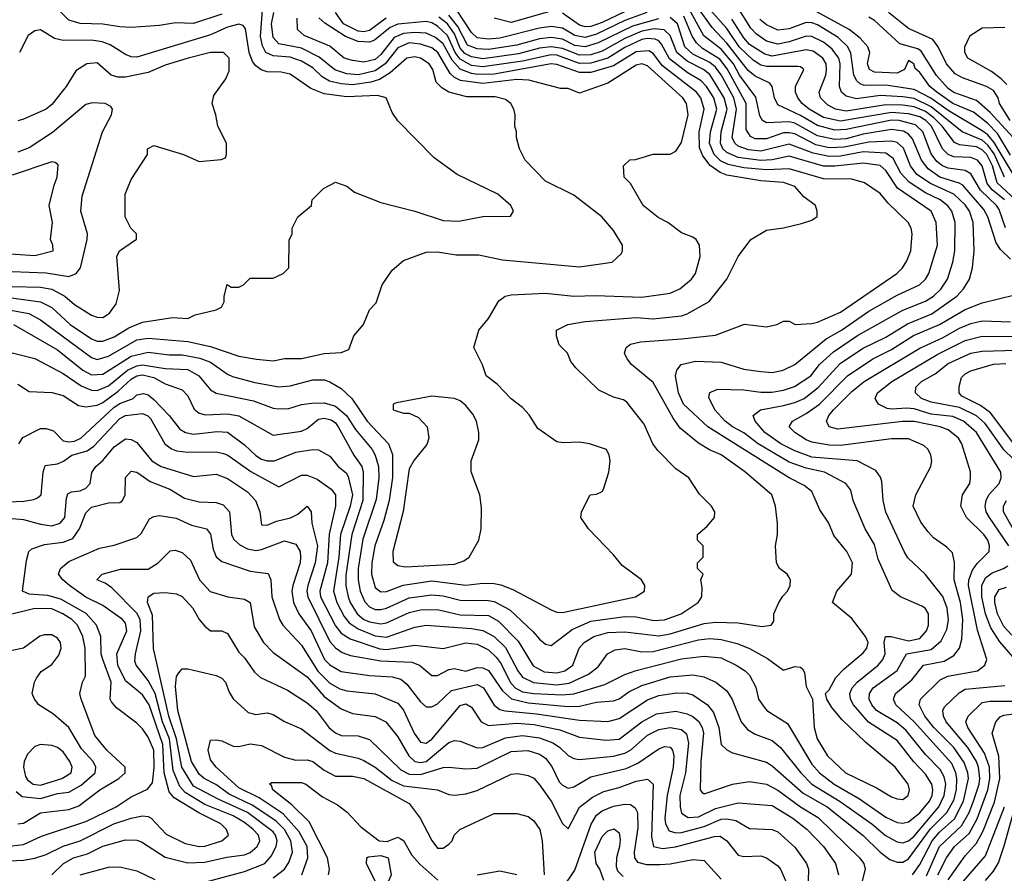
# Model space of a CAD drawing. Header units: inches. Extents: x 1793389 to 1900389, y 320802 to 470796.
# Tile 253 of 256: x 1823757 to 1827228, y 402156 to 405165. Entities that reach past the tile are written whole.
import ezdxf

# ---------------------------------------------------------------- set-up
doc = ezdxf.new("R2010")
doc.units = ezdxf.units.IN
doc.header["$MEASUREMENT"] = 0
doc.layers.add('B8420', color=7, linetype='Continuous')

msp = doc.modelspace()

# ---------------------------------------------------------------- linework, layer by layer
at = {"layer": 'B8420', "color": 2}
for points, elevation in [([(1823610, 404162.6), (1823789.1, 404129.1), (1823830, 404106.7), (1824010, 403974), (1824030, 403967.4), (1824070, 403979), (1824170, 404036.5), (1824210, 404042.7), (1824350, 404030.3), (1824430, 404013.1), (1824530, 403979.3), (1824592.1, 403967.9), (1824650, 403963), (1824690, 403970.5), (1824750, 403970.6), (1824830, 403988), (1824890, 403991.3), (1824917.2, 404002.8), (1824935.3, 404050), (1824968.9, 404091.1), (1824990, 404142), (1825013.6, 404166.4), (1825035.3, 404230), (1825070, 404282), (1825110, 404316), (1825190, 404346), (1825230, 404346.8), (1825295.9, 404335.9), (1825375.9, 404335.9), (1825459.1, 404319.1), (1825730, 404294), (1825846, 404310), (1825879, 404341), (1825882, 404350), (1825882, 404370), (1825850, 404422), (1825809.2, 404470), (1825710, 404546.6), (1825610, 404596), (1825539, 404670), (1825519, 404710), (1825508.7, 404750), (1825508.7, 404770), (1825502, 404790), (1825504, 404830), (1825499, 404850), (1825488.7, 404870), (1825470, 404884), (1825433.4, 404893.4), (1825333.4, 404893.4), (1825270, 404909.4), (1825244.9, 404924.9), (1825225.4, 404945.4), (1825213.3, 404990), (1825200.9, 405010), (1825170, 405029.6), (1825150, 405034), (1825122, 405030), (1825062.5, 404977.5), (1825025.2, 404954.8), (1824995.4, 404944.6), (1824930, 404935.3), (1824890, 404938.8), (1824849, 404949), (1824823.7, 404963.7), (1824790, 404995.8), (1824750, 405019.1), (1824710, 405033.1), (1824650, 405037.3), (1824624.7, 405050), (1824612.7, 405072.7), (1824606, 405106), (1824615.1, 405230)], 322), ([(1825968.2, 405230), (1825810, 405155), (1825770, 405141.6), (1825750, 405140.3), (1825730, 405145.3), (1825670, 405188.2)], 294), ([(1824470, 405184.8), (1824370, 405152.3), (1824305.8, 405154.2), (1824250, 405145.2), (1824150, 405138), (1824110, 405139.5), (1824049.7, 405149.7), (1823970, 405151.8), (1823930, 405163.7), (1823886.5, 405206.5)], 322), ([(1825968.2, 405190), (1825890, 405162.4), (1825790, 405114.5), (1825750, 405102), (1825714, 405110), (1825670, 405135.3), (1825630, 405140.8), (1825590, 405135.1), (1825450, 405100.3), (1825410, 405096.4), (1825370, 405101.7), (1825350, 405119.5), (1825298.5, 405198.5)], 298), ([(1825626.1, 405193.9), (1825490, 405155.1), (1825430, 405171.1)], 294), ([(1827250, 404321.2), (1827214.5, 404354.5), (1827198.9, 404378.9), (1827169.7, 404470), (1827155.9, 404495.9), (1827081.3, 404581.3), (1827069, 404589), (1827000.7, 404610), (1826959.1, 404639.1), (1826935.6, 404670), (1826904.8, 404744.8), (1826890, 404761.1), (1826872, 404772), (1826830, 404778), (1826730, 404761.4), (1826670, 404745.6), (1826630, 404742.2), (1826570, 404756.2), (1826490, 404800.3), (1826470, 404805), (1826390, 404801.3), (1826375.1, 404810), (1826366.3, 404826.3), (1826351.7, 404891.7), (1826294.6, 404970), (1826273.8, 405010), (1826230, 405061.2), (1826168.6, 405108.6), (1826110, 405215.1)], 294), ([(1827231.7, 404431.7), (1827210, 404495.6), (1827200.4, 404510), (1827143.9, 404563.9), (1827110, 404621.6), (1827090, 404633.7), (1827030, 404641.4), (1827009.9, 404649.9), (1826990, 404665.4), (1826970, 404692), (1826941, 404770), (1826914.8, 404794.8), (1826857.2, 404810), (1826830, 404811.2), (1826670, 404777.8), (1826630, 404775.9), (1826570, 404792.5), (1826510, 404827.2), (1826430, 404864.5), (1826417.6, 404890), (1826409.7, 404929.7), (1826401.6, 404941.6), (1826350, 404965.7), (1826325.5, 404985.5), (1826250, 405082), (1826197.7, 405137.7), (1826147.9, 405207.9)], 290), ([(1827228.6, 404530), (1827184.8, 404564.8), (1827167.6, 404587.6), (1827149.8, 404649.8), (1827133, 404670), (1827110, 404679.2), (1827050, 404681.5), (1827029.8, 404689.8), (1827009.8, 404710), (1826970.8, 404790), (1826951.8, 404810), (1826930, 404822.9), (1826890, 404833.4), (1826830, 404837.4), (1826650, 404807.4), (1826590, 404820.8), (1826539.7, 404850), (1826515.1, 404870), (1826499.6, 404890), (1826491.8, 404910), (1826492, 404930), (1826521.2, 404990), (1826510, 404999.3), (1826500.2, 405000.2), (1826390, 404999.8), (1826370, 405005.3), (1826343, 405023), (1826293.8, 405070), (1826250, 405133.7), (1826170, 405223.9)], 286), ([(1827228.2, 404610), (1827192.4, 404692.4), (1827170, 404722.9), (1827150, 404740.2), (1827079.6, 404770), (1826970, 404857.7), (1826910, 404887), (1826870, 404893.7), (1826790, 404898), (1826706.5, 404886.5), (1826670, 404895.1), (1826653.6, 404910), (1826646.6, 404930), (1826649.8, 405010), (1826644.8, 405030), (1826621.7, 405061.7), (1826590, 405086), (1826550, 405105.7), (1826530, 405107.3), (1826470, 405086.6), (1826430, 405078.7), (1826389.6, 405090), (1826354.6, 405114.6), (1826334.9, 405134.9), (1826288.3, 405208.3)], 278), ([(1827250, 404687.1), (1827203.4, 404763.4), (1827170, 404798.7), (1827119, 404839), (1827046, 404870), (1826989.7, 404910), (1826965.1, 404930), (1826930, 404979.3), (1826913.6, 404993.6), (1826908.7, 405010), (1826890, 405021.2), (1826876, 404990), (1826850, 404976.2), (1826770, 404979.6), (1826752.7, 404990), (1826745.6, 405010), (1826754, 405050), (1826747, 405070), (1826719.6, 405099.6), (1826680.7, 405130), (1826550, 405201.7)], 270), ([(1823690, 403464.6), (1823771.8, 403468.2), (1823806.6, 403473.4), (1823820.2, 403479.8), (1823832.3, 403490), (1823839.5, 403570), (1823847, 403593), (1823890, 403598.9), (1823911.8, 403608.2), (1823940.9, 403630), (1823995.2, 403644.8), (1824018.3, 403661.7), (1824110, 403759.5), (1824130, 403770.2), (1824190, 403776.9), (1824209, 403769), (1824218.6, 403758.6), (1824268.2, 403670), (1824291.7, 403651.7), (1824310, 403644.9), (1824350, 403640.4), (1824450, 403641.7), (1824475.6, 403635.6), (1824490.2, 403630.2), (1824572.4, 403572.4), (1824670, 403518.8), (1824750, 403559.1), (1824770, 403559.1), (1824805.8, 403545.8), (1824854.8, 403510), (1824870.4, 403490), (1824870.4, 403450.4), (1824848.2, 403351.8), (1824842.2, 403250), (1824814.9, 403150), (1824817.7, 403130), (1824870, 403028.2), (1824890, 403002.6), (1824922.4, 402982.4), (1825027, 402947), (1825050, 402944.9), (1825150, 402960.3), (1825250, 402948.2), (1825330, 402968.7), (1825370, 402963.1), (1825410, 402943.7), (1825437.2, 402917.2), (1825454, 402894), (1825486.5, 402830), (1825504.2, 402810), (1825530, 402795.5), (1825570, 402789.3), (1825670, 402784.7), (1825710, 402788), (1825819.2, 402820.8), (1825890, 402856.4), (1825929.7, 402870.3), (1826090, 402911.5), (1826170, 402921.7), (1826230, 402915.8), (1826282.8, 402890), (1826314, 402870), (1826330, 402854), (1826352.3, 402812.3), (1826362, 402770), (1826380.9, 402740.9), (1826391, 402730), (1826463.4, 402683.4), (1826550, 402540.4), (1826576.4, 402510), (1826628.4, 402470), (1826717.7, 402417.7), (1826810, 402353.7), (1826850, 402335.3), (1826870, 402332), (1826890, 402337.6), (1826930, 402368.9), (1826964, 402410), (1826973.3, 402430), (1826976, 402450), (1826972.4, 402470), (1826950, 402505.6), (1826908.9, 402548.9), (1826850, 402624.2), (1826749, 402689), (1826695.8, 402750), (1826685.4, 402770), (1826683.5, 402790), (1826691.5, 402810), (1826709.6, 402830), (1826782.9, 402890), (1826799.6, 402910), (1826808, 402930), (1826804.7, 402970), (1826809.6, 402990.4), (1826829.6, 402990.4), (1826890, 402975.8), (1826930, 402983.7), (1826953.6, 403010), (1826960.7, 403030), (1826960.9, 403070), (1826949.2, 403090), (1826937.7, 403097.7), (1826862, 403130), (1826832.9, 403152.9), (1826783.8, 403263.8), (1826770, 403315.3), (1826737, 403370), (1826695.1, 403470), (1826686.8, 403506.8), (1826669.5, 403529.5), (1826594, 403570), (1826530, 403583.9), (1826470, 403605.1), (1826360.7, 403670), (1826310, 403708.3), (1826269.6, 403730), (1826243.6, 403750), (1826207.3, 403790), (1826186.6, 403833.4), (1826189.5, 403850.5), (1826218, 403862), (1826310, 403860.3), (1826370, 403852), (1826408.1, 403851.9), (1826450, 403858.9), (1826488.6, 403871.4), (1826545.6, 403910), (1826576.9, 403950), (1826626.3, 403993.7), (1826710, 404051.7), (1826870, 404141.1), (1826950, 404173.1), (1826978.4, 404190), (1827004.4, 404215.6), (1827027.8, 404250), (1827046.3, 404310), (1827053, 404350), (1827054.3, 404450), (1827043, 404490), (1827028.8, 404508.8), (1827001.6, 404530), (1826950, 404555.3), (1826892, 404592), (1826863.7, 404623.7), (1826836, 404676), (1826810, 404694.5), (1826730, 404699.4), (1826650, 404684.5), (1826610, 404682.3), (1826554.4, 404694.4), (1826470, 404726.6), (1826370, 404701.6), (1826326.1, 404706.1), (1826290, 404719.7), (1826278, 404730), (1826268.7, 404750), (1826283.4, 404850), (1826274, 404890), (1826230, 404971.1), (1826210, 404997.6), (1826190, 405014.2), (1826130, 405043.8), (1826102, 405070), (1826076.4, 405150), (1826050, 405172.9)], 302), ([(1823730, 403406.7), (1823770, 403402.6), (1823830, 403386.3), (1823870, 403381.1), (1823899.3, 403390), (1823916.3, 403410), (1823921.6, 403478.4), (1823926.6, 403493.4), (1823939.3, 403500.7), (1823970, 403504.2), (1823990, 403513), (1824005.1, 403530), (1824011.6, 403568.4), (1824026, 403590), (1824050, 403610.6), (1824090, 403659.3), (1824130, 403687.7), (1824150, 403684.9), (1824170, 403674.8), (1824223, 403610), (1824256, 403590), (1824370, 403554.4), (1824450, 403563), (1824490, 403548), (1824560.6, 403500.6), (1824588, 403470), (1824603, 403430), (1824610, 403384.7), (1824630, 403382.8), (1824662.7, 403397.3), (1824711.4, 403408.6), (1824737.7, 403422.3), (1824770.7, 403450), (1824784, 403430), (1824787.3, 403390), (1824806.5, 403310), (1824799.1, 403250), (1824772.4, 403170), (1824769.1, 403150), (1824772.4, 403130), (1824850, 402972.7), (1824870, 402950.4), (1824893.8, 402933.8), (1824923.2, 402923.2), (1825030, 402904.4), (1825139.6, 402899.6), (1825166.8, 402890), (1825210, 402853.4), (1825230, 402853), (1825270, 402874.4), (1825290, 402878), (1825330, 402868.4), (1825370, 402881.6), (1825390, 402880.4), (1825410, 402870.4), (1825458.5, 402798.5), (1825490.9, 402770.9), (1825550, 402756.8), (1825690, 402743.9), (1825730, 402745.5), (1825790, 402758.9), (1825850, 402763.7), (1825870, 402770.4), (1825904.8, 402795.2), (1825950, 402817.4), (1826050, 402848.9), (1826130, 402855.3), (1826168.5, 402848.5), (1826211, 402830), (1826250, 402798.8), (1826268.5, 402768.5), (1826300.5, 402690), (1826322.3, 402662.3), (1826350, 402646), (1826410, 402623.8), (1826438.9, 402598.9), (1826510.3, 402510), (1826549.4, 402469.4), (1826649.4, 402409.4), (1826760.4, 402330), (1826809.2, 402289.2), (1826850, 402267), (1826870, 402263.7), (1826890, 402270.3), (1826910, 402287.2), (1826997.2, 402390), (1827016.5, 402430), (1827021.4, 402470), (1827015.7, 402495.7), (1827001.3, 402521.3), (1826950, 402575.1), (1826880.8, 402660.8), (1826850, 402685.7), (1826777.6, 402730), (1826760.5, 402750), (1826751.5, 402770), (1826753.3, 402790), (1826766, 402810), (1826849.8, 402870.2), (1826882.7, 402930), (1826970, 402945.2), (1827005.2, 402974.8), (1827024.9, 403015.1), (1827031, 403049), (1827026.9, 403090), (1827011.8, 403131.8), (1826949.3, 403210), (1826888.1, 403268.1), (1826875.1, 403290), (1826810, 403428.7), (1826800.7, 403470), (1826796.6, 403536.6), (1826792, 403552), (1826775.6, 403575.6), (1826709.7, 403609.7), (1826550, 403622.3), (1826490, 403645.7), (1826440.7, 403670), (1826384.2, 403710), (1826349.5, 403750), (1826342.7, 403770), (1826368.7, 403790), (1826450, 403804.9), (1826490, 403815.6), (1826522, 403830), (1826571.4, 403868.6), (1826650, 403954.6), (1826730, 404007.4), (1826810, 404046), (1826887.2, 404092.8), (1826972.4, 404127.6), (1827060.7, 404190), (1827084.2, 404215.8), (1827105.1, 404250), (1827115.6, 404290), (1827121.6, 404350), (1827118, 404450), (1827105.4, 404490), (1827090, 404513), (1827050.6, 404550.6), (1826967.3, 404587.3), (1826919.9, 404619.9), (1826896.8, 404650), (1826872.2, 404712.2), (1826850, 404732.3), (1826830, 404736.4), (1826750, 404733.8), (1826664, 404716), (1826610, 404713.4), (1826564.1, 404724.1), (1826490, 404762.4), (1826470, 404766.8), (1826450, 404765.8), (1826390, 404745.3), (1826350, 404745.7), (1826333.4, 404753.4), (1826318, 404778), (1826317.4, 404870), (1826251.5, 404991.5), (1826225.4, 405025.4), (1826163.7, 405063.7), (1826143, 405083), (1826127.1, 405107.1), (1826097.8, 405177.8)], 298), ([(1823730, 403990.8), (1823810, 403970.4), (1823910, 403917.6), (1823974, 403874), (1824010, 403858.9), (1824030, 403857.7), (1824070, 403874), (1824136.9, 403930), (1824170, 403945.2), (1824190, 403948.4), (1824270, 403935.2), (1824350, 403931.6), (1824388, 403910), (1824430, 403860.7), (1824450, 403848.2), (1824581.7, 403821.7), (1824650, 403795.5), (1824670, 403792.7), (1824705.4, 403794.6), (1824750, 403808.2), (1824786.6, 403813.4), (1824830, 403814), (1824870, 403803.1), (1824909.4, 403769.4), (1824940.4, 403720.4), (1824999.5, 403650), (1825010.3, 403630), (1825022, 403590), (1825023.2, 403550), (1825013.3, 403473.3), (1824966.8, 403333.2), (1824950.2, 403230), (1824950.2, 403190), (1824957.7, 403150), (1824973.2, 403113.2), (1824990, 403095.3), (1825010, 403086.3), (1825030, 403085.2), (1825050, 403090.3), (1825130, 403126.7), (1825210, 403137.3), (1825250, 403134), (1825310, 403118.3), (1825410, 403117.4), (1825430, 403113.4), (1825484.8, 403084.8), (1825567.6, 403007.6), (1825590, 402980.7), (1825610, 402964), (1825630, 402958.8), (1825704.8, 403015.2), (1825770, 403044.9), (1825890, 403060.9), (1825930, 403059.5), (1825992.7, 403047.3), (1826030, 403048.9), (1826089.2, 403070), (1826148.7, 403110), (1826162, 403130), (1826163.1, 403163.1), (1826158, 403190), (1826166, 403210), (1826146, 403230), (1826146, 403250), (1826166, 403270), (1826166, 403310), (1826146, 403330), (1826146, 403350), (1826180.4, 403379.6), (1826206, 403410), (1826208, 403430), (1826195.3, 403450), (1826152.9, 403492.9), (1826115.3, 403550), (1826070, 403582), (1826006.3, 403646.3), (1825989.5, 403669.5), (1825958.7, 403738.7), (1825897.2, 403817.2), (1825885.2, 403825.2), (1825850, 403834), (1825799, 403859), (1825718, 403938), (1825700.2, 403960.2), (1825688, 403990), (1825659, 404019), (1825649.1, 404049.1), (1825649.3, 404070.7), (1825689.5, 404090.5), (1825750, 404101.6), (1825930, 404115.8), (1825990, 404110.4), (1826090, 404121.6), (1826110, 404127.7), (1826187.8, 404172.2), (1826249.3, 404250), (1826289.6, 404330.4), (1826334, 404390), (1826390, 404422.8), (1826450, 404431), (1826513.6, 404446.4), (1826550, 404458), (1826568.4, 404471.6), (1826568.7, 404490), (1826562, 404510), (1826520.9, 404540.9), (1826490, 404577), (1826450, 404591.2), (1826370, 404596.8), (1826250, 404616.8), (1826225.9, 404625.9), (1826190.6, 404650.6), (1826164.9, 404684.9), (1826153.5, 404713.5), (1826152.8, 404770), (1826169.7, 404850), (1826158.3, 404890), (1826142.4, 404910), (1826022.7, 405002.7), (1825990, 405046.3), (1825975, 405055), (1825930, 405051.6), (1825850, 405002.8), (1825770, 404978.9), (1825730, 404978.9), (1825650, 405007.6), (1825630, 405009.8), (1825430, 404973.3), (1825372.4, 404972.4), (1825350, 404975), (1825310, 404990.7), (1825281.9, 405021.9), (1825250, 405079.8), (1825222.8, 405102.8), (1825190, 405117.6), (1825150, 405119.8), (1825110, 405116.5), (1825077.3, 405102.7), (1825030, 405042.6), (1825010, 405025.1), (1824970, 405015.1), (1824930, 405021.6), (1824901.2, 405030), (1824850, 405072), (1824759.3, 405110), (1824736, 405130), (1824735.1, 405170)], 314), ([(1823734.8, 404090), (1823890, 404001.1), (1823979.3, 403930), (1824010, 403913.1), (1824050, 403916), (1824150, 403979.1), (1824210, 403992.7), (1824283.6, 403983.6), (1824330, 403983.2), (1824392, 403972), (1824430, 403958), (1824490, 403914.9), (1824507.5, 403907.5), (1824586.1, 403886.1), (1824670, 403870.4), (1824710, 403874), (1824790, 403894.9), (1824830, 403894.9), (1824850, 403888.2), (1824890, 403864.4), (1824928.2, 403830), (1824982, 403750), (1825057.1, 403670), (1825071.8, 403631.8), (1825071.5, 403551.5), (1825059.6, 403470), (1825040.5, 403399.5), (1825008.9, 403310), (1824998.3, 403250), (1824996.9, 403210), (1825010, 403163), (1825030, 403148.5), (1825050, 403148.8), (1825108.7, 403171.3), (1825210, 403186.5), (1825330, 403171.8), (1825390, 403178.7), (1825430, 403177.6), (1825453.1, 403173.1), (1825495.8, 403155.8), (1825630, 403084), (1825650, 403076.3), (1825670, 403074.9), (1825928, 403130), (1825959, 403150), (1825961.2, 403170), (1825949, 403190), (1825880.7, 403240.7), (1825850, 403279), (1825762, 403370), (1825735.3, 403410), (1825738, 403430), (1825768, 403490), (1825790, 403492), (1825810, 403502), (1825815.3, 403510), (1825834, 403570), (1825839, 403610), (1825835.3, 403630), (1825826, 403650), (1825766, 403670), (1825730, 403676), (1825672.9, 403672.9), (1825650, 403677.2), (1825584.1, 403724.1), (1825552.5, 403772.5), (1825530, 403798), (1825490, 403828.7), (1825440.2, 403880.2), (1825402, 403910), (1825388.9, 403948.9), (1825358, 404010), (1825375.3, 404070), (1825410, 404112), (1825446, 404174), (1825468, 404190), (1825490, 404194.8), (1825610, 404200.5), (1825710, 404190.5), (1825787.2, 404192.8), (1825950, 404186.4), (1826050, 404200.5), (1826083.9, 404216.1), (1826125.2, 404250), (1826139.3, 404270), (1826156, 404330), (1826153.2, 404370), (1826142, 404390), (1826130, 404399), (1826090, 404414), (1826042, 404450), (1826007.5, 404467.5), (1825955.3, 404510), (1825910, 404588), (1825888, 404610), (1825886, 404650), (1825908.4, 404671.6), (1825927.3, 404672.7), (1825990, 404691.3), (1826050, 404691.3), (1826070, 404702), (1826090, 404732), (1826114, 404830), (1826107.6, 404870), (1826094.7, 404890), (1825970, 405003), (1825950, 405009.7), (1825930, 405005.1), (1825830, 404940.9), (1825730, 404906), (1825690, 404922), (1825663.1, 404923.1), (1825552.1, 404952.1), (1825510, 404953.8), (1825390, 404940.3), (1825310.6, 404950.6), (1825290, 404961), (1825275, 404975), (1825230.9, 405050), (1825210, 405066.2), (1825170, 405079.3), (1825130, 405083.5), (1825090, 405065.4), (1825045.8, 405010), (1825010, 404984.6), (1824950.9, 404970.9), (1824910, 404974), (1824868.3, 404988.3), (1824812.9, 405032.9), (1824750, 405065.3), (1824670, 405080.4), (1824650, 405102), (1824644.4, 405150), (1824652.9, 405190)], 318), ([(1823750, 403880.5), (1823790, 403854.9), (1823870, 403850.4), (1823910, 403840.4), (1823964.9, 403804.9), (1823990, 403800.4), (1824030, 403806.3), (1824050, 403816.1), (1824104.2, 403855.8), (1824150, 403898), (1824170, 403909.2), (1824190, 403912.9), (1824230, 403903.6), (1824270, 403881.3), (1824330, 403860.7), (1824350, 403838.8), (1824372.2, 403792.2), (1824390, 403778), (1824412.3, 403772.3), (1824490, 403776), (1824530, 403768.7), (1824650, 403700.7), (1824750, 403714.9), (1824770, 403723.8), (1824810, 403756.5), (1824830, 403760.3), (1824854.6, 403754.6), (1824870, 403743.8), (1824879.5, 403730), (1824934.9, 403630), (1824963.1, 403590), (1824967.4, 403570), (1824967.2, 403470), (1824928.2, 403350), (1824907.3, 403207.3), (1824907.1, 403170), (1824915.2, 403130), (1824921.5, 403110), (1824946.3, 403070), (1824970, 403050.2), (1824990, 403041.8), (1825030, 403035.2), (1825050, 403038.3), (1825130, 403074.6), (1825170, 403084.9), (1825230, 403086.3), (1825310, 403066.9), (1825410, 403064.6), (1825445.1, 403045.1), (1825514.7, 402974.7), (1825567.2, 402887.2), (1825606.4, 402866.4), (1825650, 402862.7), (1825679.3, 402870), (1825707.3, 402890), (1825729.6, 402950), (1825746.6, 402970), (1825781.2, 402990), (1825830, 403004.6), (1825890, 403007.6), (1826010, 402992.9), (1826050, 402999.6), (1826170, 403036), (1826210, 403040.9), (1826290, 403038.4), (1826373.6, 403026.4), (1826406, 403030), (1826415.3, 403044.7), (1826415.3, 403070), (1826433.2, 403110), (1826447, 403133), (1826464, 403150), (1826473.2, 403170), (1826474, 403190), (1826470, 403198), (1826462, 403210), (1826435.3, 403230), (1826425.2, 403250), (1826421.2, 403310), (1826429, 403350), (1826428.9, 403388.9), (1826421.2, 403450), (1826409, 403490), (1826312.3, 403572.3), (1826230, 403631.5), (1826188.5, 403648.5), (1826150, 403671.8), (1826085.3, 403725.3), (1826060.4, 403760.4), (1825990, 403886.6), (1825913.2, 403950), (1825899, 403970), (1825888.7, 403990), (1825895.3, 404010), (1825910, 404021), (1825946, 404030), (1826090, 404039.5), (1826210, 404053), (1826311.6, 404091.6), (1826390, 404082), (1826426, 404090), (1826450, 404102), (1826470, 404102), (1826491.1, 404091.1), (1826550, 404094), (1826570, 404099.1), (1826650, 404134.4), (1826849.2, 404270), (1826869.2, 404290), (1826884.8, 404315.2), (1826898, 404350), (1826902.7, 404410), (1826899.3, 404430), (1826889.2, 404450), (1826818, 404518), (1826790, 404552.7), (1826735.3, 404590), (1826690, 404602.9), (1826590, 404604), (1826470, 404639.8), (1826390, 404635.9), (1826310, 404642.3), (1826254.2, 404654.2), (1826228, 404668), (1826205.6, 404690), (1826188.9, 404730), (1826191.7, 404770), (1826214.6, 404850), (1826203.8, 404890), (1826178.7, 404930), (1826159.7, 404950), (1826110, 404978.8), (1826047.4, 405027.4), (1826019.2, 405079.2), (1826010.6, 405090.6), (1825996.8, 405096.8), (1825970, 405099.4), (1825950, 405095.4), (1825890, 405067.3), (1825830, 405029), (1825770, 405011.3), (1825730, 405010.6), (1825650, 405040.6), (1825630, 405041.3), (1825530, 405018.8), (1825390, 404998.4), (1825350, 405004.1), (1825310, 405026.3), (1825292.4, 405050), (1825264.8, 405110), (1825230, 405142.4), (1825210, 405154), (1825190, 405158.2), (1825090, 405148.8), (1825062.8, 405137.2), (1825007.6, 405092.4), (1824990, 405085.4), (1824950, 405088.6), (1824905.9, 405105.9), (1824832.5, 405152.5), (1824811.6, 405171.6)], 310), ([(1823754.5, 403670), (1823768.3, 403691.7), (1823830, 403724.4), (1823850, 403723.8), (1823875.8, 403715.8), (1823910, 403680.7), (1823930, 403676.4), (1823950, 403679.5), (1823972.3, 403690), (1824090, 403799.6), (1824110, 403812.6), (1824157.2, 403830), (1824170, 403842.8), (1824192.9, 403847.1), (1824210, 403843), (1824230, 403826), (1824283.8, 403770), (1824321.2, 403721.2), (1824341, 403710), (1824370, 403704.2), (1824453.7, 403713.7), (1824490, 403710.4), (1824550, 403666), (1824590, 403628.5), (1824610, 403615.8), (1824630, 403610.4), (1824655.3, 403610), (1824730, 403640.3), (1824790, 403650.4), (1824810, 403648.2), (1824850, 403626), (1824879.3, 403590), (1824907.8, 403567.8), (1824915.1, 403555.1), (1824930.2, 403490), (1824922.4, 403450), (1824888.2, 403350), (1824881.5, 403270), (1824862.7, 403150), (1824874.7, 403110), (1824900.7, 403060.7), (1824918.7, 403038.7), (1824950, 403017.6), (1825010, 402993.4), (1825050, 402988), (1825150, 403023.1), (1825190, 403030.3), (1825350, 403019), (1825390, 403011.7), (1825430, 402990.3), (1825470, 402952.2), (1825512.9, 402870), (1825530, 402847), (1825568.5, 402828.5), (1825650, 402819.7), (1825693.7, 402826.3), (1825762.6, 402857.4), (1825795.8, 402884.2), (1825829.3, 402930), (1825856.6, 402943.4), (1825890, 402948.4), (1825950, 402936), (1825990, 402937.7), (1826150, 402979), (1826190, 402983.1), (1826230, 402979.5), (1826286.1, 402966.1), (1826330, 402948.4), (1826393.5, 402913.5), (1826450, 402871.3), (1826490, 402884.7), (1826510, 402882), (1826516.9, 402876.9), (1826523.6, 402863.6), (1826530, 402814), (1826552, 402770), (1826557.3, 402670), (1826568.2, 402630), (1826604.9, 402570), (1826667.7, 402510), (1826777, 402457), (1826830, 402424.9), (1826850, 402418.8), (1826870, 402416), (1826888.7, 402430), (1826893.2, 402450), (1826889, 402470), (1826842.7, 402530), (1826738.6, 402618.6), (1826656.9, 402696.9), (1826620.1, 402740.1), (1826602, 402770), (1826598, 402790), (1826610, 402802), (1826634, 402846), (1826663.3, 402876.7), (1826730, 402933.4), (1826742.9, 402950), (1826747.6, 402970), (1826738.9, 402990), (1826690, 403054.5), (1826622, 403110), (1826637.2, 403150), (1826689.4, 403210.6), (1826692.3, 403250), (1826672.3, 403290), (1826626.8, 403346.8), (1826609.2, 403390), (1826577.5, 403437.5), (1826550, 403501.2), (1826522.7, 403522.7), (1826470, 403549.6), (1826182.9, 403730), (1826096.9, 403810), (1826079.6, 403850), (1826069.3, 403910), (1826073.2, 403930), (1826089, 403950), (1826138.9, 403961.1), (1826230, 403958), (1826310, 403933.4), (1826370, 403924.4), (1826410, 403921.6), (1826448.7, 403930), (1826489.2, 403950), (1826600.3, 404039.7), (1826654, 404070), (1826750, 404138), (1826850, 404193.7), (1826929.3, 404230), (1826949.7, 404250.3), (1826961.6, 404270), (1826993, 404370), (1826987.6, 404450), (1826969.6, 404490), (1826851.5, 404571.5), (1826810, 404634), (1826790, 404651.1), (1826730, 404659.8), (1826630, 404648.9), (1826590, 404648.8), (1826470, 404684.2), (1826410, 404670.7), (1826370, 404669.1), (1826290, 404679), (1826250, 404696.8), (1826236, 404710), (1826227, 404730), (1826229.8, 404770), (1826250.7, 404850), (1826240.3, 404890), (1826190, 404972.1), (1826167.8, 404990), (1826110, 405018.4), (1826073.1, 405050), (1826049.8, 405109.8), (1826029, 405129), (1825993.2, 405133.2), (1825950, 405125), (1825890, 405099.1), (1825810, 405054.2), (1825770, 405041.4), (1825730, 405040.6), (1825670, 405064.1), (1825630, 405069.9), (1825590, 405064.5), (1825515, 405045), (1825390, 405027.6), (1825350, 405033.8), (1825325.7, 405045.7), (1825310, 405064.8), (1825290, 405115.3), (1825264.6, 405150), (1825234.1, 405174.1)], 306), ([(1825048.9, 405171.1), (1824990, 405127), (1824970, 405122), (1824950, 405124.6), (1824898.9, 405150), (1824870.8, 405190.8)], 306), ([(1826008.7, 405168.7), (1825917.5, 405142.5), (1825796.3, 405083.7), (1825750.1, 405069.9), (1825714.5, 405074.5), (1825670, 405096.8), (1825630, 405102.9), (1825590, 405098), (1825510, 405075), (1825410, 405060.2), (1825370, 405062.3), (1825335.9, 405075.9), (1825301.2, 405141.2), (1825270, 405181.6)], 302), ([(1827267.1, 404530), (1827203.1, 404590), (1827186.6, 404650), (1827165.8, 404690), (1827150, 404705.8), (1827130, 404716.8), (1827070, 404723.9), (1827052.6, 404732.6), (1827008.9, 404790), (1826979.4, 404819.4), (1826950, 404842), (1826910, 404858.4), (1826870, 404864.1), (1826810, 404864.5), (1826670, 404842.8), (1826633.2, 404850), (1826604.7, 404864.7), (1826579.6, 404890), (1826575.1, 404910), (1826599.1, 404970), (1826601.7, 404990), (1826599.7, 405010), (1826587.8, 405030), (1826554.1, 405054.1), (1826530, 405059.2), (1826410, 405036.4), (1826383.9, 405043.9), (1826330, 405078), (1826310, 405101.1), (1826267.2, 405167.2)], 282), ([(1827270, 404603.1), (1827192.5, 404732.5), (1827170, 404758.9), (1827150, 404773.8), (1827030, 404844.6), (1826968.5, 404888.5), (1826910, 404918.9), (1826810, 404933.8), (1826733.5, 404933.5), (1826719.4, 404939.4), (1826707.6, 404950), (1826697.4, 404970), (1826686.7, 405046.7), (1826675.8, 405070), (1826641.8, 405101.8), (1826570, 405147.4), (1826550, 405154.2), (1826530, 405154.8), (1826470, 405133.5), (1826430, 405128.4), (1826390, 405147.3), (1826366.3, 405166.3)], 274), ([(1827259.2, 404750), (1827178, 404838), (1827130, 404880.4), (1827050, 404908.7), (1827030, 404923.1), (1826988.6, 404968.6), (1826934.7, 405054.7), (1826922.7, 405062.7), (1826860, 405080), (1826770, 405162), (1826750, 405173.6)], 266), ([(1827248.6, 404810), (1827211.5, 404870), (1827206, 404890), (1827190, 404915.6), (1827165.2, 404930), (1827080.3, 404960.3), (1827054.2, 404974.2), (1827023.6, 405010), (1826994.7, 405070), (1826975.4, 405095.4), (1826890, 405134.5), (1826819.3, 405190)], 262), ([(1823710, 404187.1), (1823830.2, 404170.2), (1823870.5, 404150), (1823935.5, 404090), (1824010, 404040.3), (1824030, 404031.8), (1824050, 404031.8), (1824090, 404047.4), (1824141.6, 404078.4), (1824190, 404098.4), (1824295.3, 404115.3), (1824350, 404111.3), (1824375.3, 404124.7), (1824450, 404142), (1824468.4, 404151.6), (1824478, 404170), (1824478, 404190), (1824488.4, 404231.6), (1824502, 404222), (1824530, 404222), (1824546, 404230), (1824570, 404254), (1824650, 404254), (1824686, 404270), (1824706, 404290), (1824707.3, 404387.3), (1824718, 404410), (1824718, 404430), (1824738, 404470), (1824786, 404510), (1824788, 404530), (1824828, 404570), (1824870, 404592), (1824910, 404578), (1824936.9, 404556.9), (1825030, 404521), (1825150.5, 404490.5), (1825250, 404457.3), (1825304.7, 404455.3), (1825390, 404470.8), (1825487.3, 404472.7), (1825498, 404490), (1825488, 404510), (1825442, 404550), (1825298.9, 404618.9), (1825218, 404678), (1825090, 404808.7), (1825070, 404838), (1825048.7, 404890), (1825018.3, 404898.3), (1824910, 404893.3), (1824830, 404904), (1824783.1, 404923.1), (1824710, 404973.6), (1824679.3, 404980.7), (1824630, 404981.6), (1824608.3, 404988.3), (1824590, 405002), (1824578.2, 405018.2), (1824565.4, 405050), (1824552.8, 405132.8), (1824544.5, 405144.5), (1824530, 405149.5), (1824490, 405138.9), (1824430, 405111.2), (1824170, 405033.6), (1824150, 405034), (1824130, 405042), (1824076.1, 405076.1), (1824047.3, 405087.3), (1824010, 405092.4), (1823910, 405091.3), (1823879.3, 405099.3), (1823830, 405129.3), (1823810, 405126), (1823787.3, 405110), (1823756, 405050)], 326), ([(1827236.3, 404936.3), (1827217, 404957), (1827182.3, 404982.3), (1827099, 405030), (1827089.2, 405050), (1827088.7, 405070), (1827108, 405110), (1827150, 405136), (1827230, 405138.8)], 258), ([(1823730, 404224.9), (1823830, 404222.7), (1823870, 404214.6), (1823916.3, 404190), (1823950, 404161.6), (1824010, 404123), (1824030, 404116.3), (1824050, 404114.8), (1824073.2, 404130), (1824096.6, 404163.4), (1824109.3, 404210), (1824099, 404330), (1824109, 404350), (1824168.4, 404391.6), (1824168.7, 404410), (1824149, 404430), (1824129, 404470), (1824128.7, 404550), (1824150, 404602), (1824208, 404690), (1824208, 404710), (1824230, 404722), (1824334, 404690), (1824390, 404664.7), (1824467.3, 404672.7), (1824482, 404678), (1824486, 404690), (1824486, 404730), (1824455.3, 404790), (1824448.7, 404830), (1824435.3, 404870), (1824442, 404898), (1824483.2, 404956.8), (1824495.1, 404984.9), (1824495.1, 405030), (1824475.3, 405050), (1824430, 405049.5), (1824351.3, 405030), (1824270, 405005.1), (1824210, 404978.9), (1824130, 404962.4), (1824103, 404963), (1824079, 404970), (1824030, 405013.2), (1823994, 405010), (1823954.8, 404985.2), (1823920.7, 404930), (1823870, 404866.6), (1823850, 404849.5), (1823770, 404814), (1823750, 404809)], 330), ([(1823730, 404277.4), (1823850, 404272.9), (1823930, 404259.3), (1823956, 404270), (1823971.8, 404290), (1823995.1, 404390), (1823996, 404410), (1823972.3, 404490), (1823977.5, 404542.5), (1824049.2, 404770), (1824081.2, 404830), (1824084, 404850), (1824078.6, 404858.6), (1824058, 404870), (1824012.5, 404872.5), (1823990, 404866), (1823873, 404767), (1823790, 404713.6), (1823750, 404698.4)], 334), ([(1823670, 404343.6), (1823810, 404333.4), (1823875.3, 404350), (1823874, 404370), (1823865.2, 404390), (1823872.7, 404450), (1823860.9, 404510), (1823878, 404582), (1823889.2, 404610), (1823892.9, 404652.9), (1823882, 404662), (1823870, 404664), (1823730, 404616.9)], 338), ([(1823730, 402252.9), (1823770, 402257.7), (1823833.6, 402286.4), (1823990, 402338.9), (1824097.2, 402390), (1824150, 402424.9), (1824208, 402452), (1824225.3, 402474.7), (1824231.6, 402528.4), (1824229.7, 402590), (1824210, 402636), (1824190, 402665.2), (1824170, 402685.2), (1824098.6, 402738.6), (1824080.5, 402760.5), (1824076.2, 402770), (1824079.7, 402830), (1824049.7, 402910), (1824044.8, 402930), (1824043, 402990), (1824027.6, 403030), (1823991.4, 403071.4), (1823902.2, 403122.2), (1823855.7, 403135.7), (1823790, 403139.6), (1823767, 403150), (1823781, 403259), (1823789.3, 403290.7), (1823800.1, 403299.9), (1823844.7, 403315.3), (1823910, 403323.1), (1823943.8, 403336.2), (1823967.6, 403370), (1823990, 403426), (1824010, 403446.8), (1824070, 403462), (1824110, 403462.8), (1824119, 403470), (1824129.4, 403490.6), (1824130, 403551), (1824150, 403573.4), (1824169.5, 403570.5), (1824216.5, 403536.5), (1824286, 403510), (1824338.3, 403478.3), (1824390, 403465.3), (1824450, 403463), (1824474.6, 403454.6), (1824496.3, 403430), (1824503.8, 403350), (1824512.1, 403332.1), (1824533.3, 403313.3), (1824560.2, 403300.2), (1824590, 403293.4), (1824610, 403297.4), (1824690, 403327.7), (1824730, 403316.3), (1824746, 403290), (1824746.7, 403270), (1824745.3, 403250), (1824719.5, 403170), (1824716.5, 403150), (1824722, 403110), (1824741.3, 403070), (1824784.6, 403010), (1824832, 402910), (1824850, 402890.4), (1824890, 402867.2), (1824990, 402853.4), (1825070, 402848.7), (1825100.3, 402840.3), (1825122.2, 402822.2), (1825170, 402760.7), (1825190, 402742.8), (1825210, 402742.8), (1825230, 402753.4), (1825279.8, 402800.2), (1825370, 402821.7), (1825392, 402810), (1825430, 402748.2), (1825450, 402733.7), (1825468, 402728), (1825578.3, 402718.3), (1825730, 402695.6), (1825830, 402690.4), (1825870, 402701.3), (1825970, 402767), (1826010, 402782.6), (1826071.9, 402791.9), (1826110, 402790.4), (1826130, 402784.4), (1826182, 402750), (1826203, 402723), (1826222, 402670), (1826230.4, 402610.4), (1826250, 402590.7), (1826270, 402580.5), (1826390, 402548), (1826410, 402534.9), (1826518.8, 402438.8), (1826603.1, 402390), (1826730, 402288.5), (1826790, 402230.4), (1826824.6, 402204.6), (1826850, 402194.4), (1826870, 402194.4), (1826890, 402206.7), (1826967.9, 402312.1), (1827025.3, 402370), (1827050, 402414), (1827058.9, 402450), (1827060.8, 402490), (1827057.6, 402510), (1827043.3, 402543.3), (1826910, 402689.7), (1826845.1, 402750), (1826837, 402770), (1826844.5, 402790), (1826902.5, 402837.5), (1826942.7, 402890), (1827016.3, 402903.7), (1827050, 402923), (1827069.6, 402950), (1827078.5, 402981.5), (1827081.5, 403050), (1827073.1, 403110), (1827051.1, 403190), (1827052, 403252), (1827045.2, 403285.2), (1827025.6, 403305.6), (1826978.6, 403338.6), (1826960.1, 403360.1), (1826934.2, 403394.2), (1826906.6, 403450), (1826916, 403490), (1826969.2, 403590), (1826972.7, 403610), (1826969.2, 403630), (1826959, 403650), (1826944.1, 403664.1), (1826890, 403687.3), (1826830, 403687.6), (1826650, 403663.9), (1826610, 403665.3), (1826550, 403675.4), (1826530, 403684), (1826489.3, 403710), (1826469.3, 403730), (1826481.2, 403750), (1826530, 403776.5), (1826576.9, 403810), (1826675.6, 403910), (1826764.5, 403970), (1826830, 404002.3), (1826908.2, 404051.8), (1826999.5, 404090), (1827090, 404143.1), (1827150, 404166.4), (1827264.7, 404195.3)], 294), ([(1826904.7, 402150), (1826930, 402186.4), (1826973.5, 402270), (1826999.3, 402300.7), (1827052.2, 402347.8), (1827083.7, 402410), (1827101.8, 402490), (1827099.8, 402510), (1827086.8, 402546.8), (1827050, 402599.7), (1826979.7, 402670), (1826948.3, 402710), (1826927.6, 402750), (1826932, 402770), (1827001.7, 402838.3), (1827028.7, 402851.3), (1827134, 402870), (1827159.3, 402890), (1827166.6, 402910), (1827133, 403013), (1827102, 403170), (1827103.1, 403190), (1827115.5, 403224.5), (1827131.8, 403248.2), (1827174.5, 403290), (1827176.2, 403310), (1827169.6, 403330), (1827155.6, 403350), (1827094.5, 403410), (1827075.1, 403450), (1827080.9, 403490), (1827106, 403530), (1827109.3, 403550), (1827109.1, 403570.9), (1827078.4, 403670), (1827067, 403690), (1827030, 403718.7), (1827002, 403730), (1826910, 403748.4), (1826868.5, 403748.5), (1826641.6, 403721.6), (1826610, 403729.4), (1826600.9, 403750), (1826609.6, 403770), (1826625.6, 403790), (1826690, 403854.4), (1826734, 403890), (1826930, 404007.4), (1827010, 404043.6), (1827070, 404077.7), (1827110, 404094.6), (1827150, 404103.1), (1827250, 404100.3)], 290), ([(1827244, 403310), (1827175.4, 403410), (1827164.2, 403430), (1827160.5, 403450), (1827163.6, 403470), (1827173.6, 403490), (1827209.5, 403530), (1827217, 403550), (1827216.2, 403570), (1827129.6, 403710), (1827084.5, 403750), (1827046.3, 403766.3), (1826970, 403774.2), (1826910, 403793.1), (1826884.4, 403795.6), (1826831.5, 403791.5), (1826814.9, 403794.9), (1826784, 403810), (1826772.7, 403830), (1826780.9, 403850), (1826832, 403890), (1826994.1, 403985.9), (1827090, 404034), (1827150, 404048.9), (1827290, 404047.7)], 286), ([(1827287.6, 403590), (1827227.5, 403647.5), (1827161, 403741), (1827130, 403768.6), (1827070, 403797.7), (1826970, 403816.3), (1826936, 403830), (1826915.1, 403850), (1826916, 403870), (1826936, 403890), (1826983.8, 403916.2), (1827030, 403952.9), (1827110, 403988.9), (1827150, 403996.9), (1827270, 404000.2)], 282), ([(1827261.7, 403670), (1827178.7, 403778.7), (1827144.6, 403804.6), (1827077.8, 403837.8), (1827068.4, 403850), (1827068.6, 403871.4), (1827076.6, 403903.4), (1827090, 403916.4), (1827110, 403926.7), (1827190, 403950.2), (1827233.5, 403953.5)], 278), ([(1827313.5, 403273.5), (1827225.1, 403430), (1827224.7, 403450), (1827235.1, 403470)], 282), ([(1823670, 402197.6), (1823770, 402202.6), (1823810, 402208.9), (1823850, 402222), (1823910, 402251.8), (1823970, 402270.3), (1824089.3, 402330), (1824150.4, 402350.4), (1824190, 402358.4), (1824210, 402356.3), (1824221, 402350), (1824273.8, 402293.8), (1824340.7, 402260.7), (1824389.7, 402250.3), (1824410, 402251.7), (1824469.2, 402270), (1824493.2, 402290), (1824486.6, 402310), (1824466.6, 402330), (1824388.4, 402368.4), (1824301.5, 402421.5), (1824283.5, 402443.5), (1824266.5, 402510), (1824261.5, 402610), (1824214, 402750), (1824190, 402785.1), (1824130, 402834), (1824103.1, 402890), (1824098.9, 402930), (1824134.3, 403010), (1824130, 403037.2), (1824119.3, 403050), (1824050, 403099.6), (1823990, 403129.7), (1823932.7, 403170), (1823908.7, 403190), (1823894, 403210), (1823901.2, 403230), (1823930, 403254.4), (1824038, 403302), (1824090, 403312), (1824170, 403339.1), (1824185.8, 403354.2), (1824214.2, 403405.8), (1824230, 403414), (1824250, 403417.1), (1824308.3, 403408.3), (1824363, 403383), (1824416, 403370), (1824430, 403351.3), (1824439, 403299), (1824450, 403271), (1824470, 403255.5), (1824570, 403220.5), (1824633, 403213), (1824642, 403190), (1824646.4, 403130), (1824672.7, 403050), (1824684.9, 403030), (1824750, 402960.5), (1824808.1, 402868.1), (1824850, 402825.7), (1824886.1, 402806.1), (1824910, 402799.5), (1825010, 402788.4), (1825090, 402755.5), (1825110, 402730.7), (1825147.2, 402650), (1825170, 402618), (1825190, 402614.9), (1825210, 402628.5), (1825310, 402746.8), (1825330, 402753), (1825350, 402741), (1825384, 402690), (1825410, 402676.4), (1825510, 402684.9), (1825570, 402680.2), (1825661.4, 402661.4), (1825730, 402635.3), (1825824.8, 402624.8), (1825870.8, 402629.2), (1825950, 402690.3), (1826002.2, 402717.8), (1826070, 402727.2), (1826110, 402717.4), (1826130, 402708.7), (1826151.1, 402691.1), (1826163.1, 402670), (1826167.6, 402650), (1826157.6, 402550), (1826156, 402450), (1826161.4, 402441.4), (1826170, 402436), (1826269.6, 402470.4), (1826330, 402479.5), (1826390, 402470.3), (1826430, 402448.8), (1826510, 402390.3), (1826572, 402352), (1826718, 402210), (1826732.7, 402190), (1826737.1, 402170), (1826721.6, 402110)], 290), ([(1823870, 402150.4), (1823911.8, 402190), (1823946.6, 402210), (1823995.7, 402224.3), (1824050, 402251.8), (1824130, 402274), (1824170, 402272.7), (1824186.9, 402266.9), (1824270, 402213), (1824350, 402192.4), (1824410, 402194.9), (1824487.5, 402212.5), (1824550, 402220.3), (1824570, 402228.8), (1824593.6, 402250), (1824603.6, 402270), (1824598.7, 402290), (1824580.5, 402310), (1824550, 402334.8), (1824510, 402358.2), (1824410, 402398.2), (1824340.6, 402440.6), (1824321.4, 402461.4), (1824298.3, 402518.3), (1824284.9, 402630), (1824260.5, 402690), (1824235, 402790), (1824210, 402835.6), (1824167.3, 402890), (1824163.5, 402903.5), (1824164.7, 402930), (1824183.5, 403010), (1824181.8, 403050), (1824170, 403072.8), (1824082, 403162), (1824058.9, 403178.9), (1824029.3, 403190), (1824048, 403210), (1824111.9, 403228.1), (1824210, 403227.7), (1824245.2, 403250), (1824287.3, 403292.7), (1824305.1, 403294.9), (1824330, 403287.3), (1824359.5, 403259.5), (1824390.4, 403190), (1824428.8, 403148.8), (1824490.6, 403130.6), (1824550, 403122), (1824570, 403110.8), (1824584.1, 403024.1), (1824616.3, 402970), (1824650, 402934), (1824770, 402848.4), (1824830, 402778.7), (1824890, 402735.5), (1824930, 402719.3), (1825010, 402708.2), (1825047.3, 402690), (1825090, 402636.3), (1825128.7, 402570), (1825150.2, 402550.2), (1825170, 402545.8), (1825190, 402550.3), (1825270, 402616.4), (1825290, 402623.8), (1825310, 402621.6), (1825370, 402598.4), (1825390, 402599.5), (1825470, 402632.9), (1825530, 402641.5), (1825590, 402633.6), (1825636.2, 402616.2), (1825660.2, 402600.2), (1825690, 402570.6), (1825710, 402560.5), (1825730, 402557.1), (1825850, 402568.9), (1825890, 402579.5), (1825909.8, 402590.2), (1825970, 402642.6), (1826010, 402663.1), (1826050, 402670.3), (1826090, 402663.1), (1826107.5, 402647.5), (1826114.3, 402614.3), (1826103.6, 402510), (1826084.4, 402430), (1826084.9, 402390), (1826090, 402367.3), (1826113, 402353), (1826150, 402354.9), (1826210, 402383.6), (1826290, 402404.6), (1826410, 402394.4), (1826483, 402350), (1826533, 402310), (1826590, 402250.5), (1826633, 402190), (1826643, 402150)], 286), ([(1827283.7, 402890), (1827211.7, 402971.7), (1827181, 403021), (1827161.4, 403070), (1827148.9, 403130), (1827148.6, 403170), (1827162.2, 403197.8), (1827184.7, 403215.3), (1827225.2, 403230), (1827240.1, 403239.9)], 286), ([(1824410, 402124.4), (1824550, 402162), (1824620.9, 402190), (1824644.1, 402215.9), (1824661.1, 402250), (1824664.8, 402270), (1824659.2, 402290), (1824650, 402302), (1824560.5, 402370), (1824457, 402417), (1824370, 402462.7), (1824328.2, 402530), (1824309.9, 402630), (1824282.3, 402710), (1824228.5, 402948.5), (1824225.4, 403065.4), (1824207.3, 403110), (1824209.5, 403130), (1824230, 403143), (1824270, 403146), (1824310, 403141), (1824330, 403131.3), (1824367.3, 403090), (1824390, 403050.8), (1824410, 403026.8), (1824430, 403010.8), (1824470, 403010.6), (1824490, 403001), (1824530, 402934.8), (1824550, 402914.8), (1824584.7, 402864.7), (1824605.8, 402845.8), (1824701.1, 402801.1), (1824770, 402757.1), (1824801.6, 402730), (1824848.1, 402668.1), (1824870, 402650.4), (1824890, 402642), (1824950, 402640.4), (1824990, 402628), (1825100.7, 402520.7), (1825130, 402505.5), (1825170, 402503.9), (1825250, 402528.5), (1825270, 402530.4), (1825330, 402524.4), (1825370, 402526.7), (1825490, 402584.6), (1825548.8, 402588.8), (1825590, 402575.8), (1825610, 402561.6), (1825632.4, 402532.4), (1825658.7, 402478.7), (1825670, 402466), (1825690, 402456.4), (1825710, 402460.4), (1825770, 402495.8), (1825894.9, 402525.1), (1825935.8, 402544.2), (1826010, 402594.9), (1826030, 402603), (1826050, 402600.7), (1826058, 402590), (1826062.4, 402570), (1826060.3, 402530), (1826039.6, 402430), (1826031.5, 402350), (1826033.1, 402330), (1826046, 402306), (1826070, 402298.3), (1826090, 402299.6), (1826170, 402320.7), (1826230, 402346.5), (1826250, 402347.4), (1826281.4, 402341.4), (1826330, 402313.4), (1826409.5, 402310.5), (1826430, 402301.6), (1826490, 402247.7), (1826530.5, 402190), (1826538, 402170), (1826535.8, 402090)], 282), ([(1827254.9, 402994.9), (1827226.4, 403026.4), (1827203.5, 403070), (1827194.8, 403110), (1827194.7, 403130), (1827210, 403156.4), (1827235.6, 403164.4)], 282), ([(1823750, 402330.5), (1823770, 402332.4), (1823830, 402368.4), (1823930, 402380.3), (1823966, 402394), (1824039.5, 402450), (1824106, 402490), (1824129.2, 402510), (1824129, 402530), (1824064.5, 402590), (1824021.7, 402641.7), (1823974, 402770), (1823969.2, 402790), (1823979, 402830), (1823989.3, 402850.7), (1823987.6, 402950), (1823979.7, 402990), (1823960.5, 403030), (1823940.7, 403050), (1823909.5, 403070), (1823870, 403088), (1823810, 403089.7), (1823710, 403065.1)], 298), ([(1823744.2, 402444.2), (1823766, 402426), (1823830, 402419.7), (1823890, 402436.5), (1823930, 402441.7), (1823974.1, 402465.9), (1824023.6, 402510), (1824026, 402530), (1824016.3, 402550), (1823974.9, 402594.9), (1823930, 402669.4), (1823876.6, 402716.6), (1823824, 402750), (1823809, 402770), (1823801.2, 402790), (1823809, 402830), (1823816.5, 402843.5), (1823833.2, 402866.8), (1823870, 402891.3), (1823894.9, 402925.1), (1823903.7, 402950), (1823900.9, 402970), (1823890, 402985.2), (1823870, 402996), (1823843, 402997), (1823827.9, 402992.1), (1823770.8, 402949.2), (1823730, 402941.2)], 302), ([(1824650, 402140.3), (1824690, 402170.5), (1824706.1, 402193.9), (1824718.9, 402230), (1824712.3, 402270), (1824690.8, 402310), (1824660.2, 402340.2), (1824576.3, 402396.3), (1824495, 402435), (1824448.3, 402468.3), (1824407.3, 402490), (1824390, 402505.6), (1824362.3, 402550), (1824314.3, 402730), (1824306, 402814), (1824309.6, 402850), (1824317.5, 402862.5), (1824330, 402876), (1824350, 402876), (1824450, 402853.4), (1824470, 402844), (1824482, 402830), (1824494.9, 402794.9), (1824510, 402771), (1824562.8, 402722.8), (1824590, 402715.5), (1824630, 402721), (1824650, 402716), (1824690, 402690.7), (1824750, 402664.9), (1824850, 402588.5), (1824870, 402579.5), (1824950, 402562), (1824970, 402553.7), (1825010, 402530.3), (1825070, 402482.7), (1825110, 402464.4), (1825230, 402450.5), (1825270, 402433.4), (1825290.6, 402430.6), (1825330, 402435.5), (1825370, 402448.2), (1825490, 402504.9), (1825512.5, 402507.5), (1825550, 402500.5), (1825570, 402490.6), (1825590, 402467.3), (1825630.4, 402410), (1825670, 402331.3), (1825690, 402312), (1825731, 402389), (1825776.3, 402423.7), (1825815.8, 402444.2), (1825870, 402458), (1825930, 402481.1), (1825970, 402488), (1825990.4, 402470), (1825984.8, 402284.8), (1825991, 402250), (1826023.4, 402243.4), (1826068.8, 402248.8), (1826205.8, 402285.8), (1826226.2, 402286.2), (1826250.3, 402270.3), (1826290, 402219.1), (1826310, 402214.4), (1826370, 402217.3), (1826390, 402210.8), (1826430, 402182), (1826439.3, 402170), (1826472.5, 402092.5)], 278), ([(1826953.4, 402146.6), (1826999.8, 402250), (1827076.6, 402323.4), (1827103.5, 402370), (1827118.9, 402410), (1827138.9, 402470), (1827141.2, 402490), (1827136.8, 402530), (1827129.8, 402550), (1827099, 402599), (1827023, 402690), (1827013.3, 402710), (1827011.8, 402730), (1827017.2, 402742.8), (1827068.3, 402791.7), (1827090, 402804.9), (1827230, 402818.4)], 286), ([(1826994, 402150), (1827024.4, 402210), (1827052.8, 402250), (1827103.8, 402296.2), (1827131.9, 402348.1), (1827169.8, 402450), (1827177.1, 402490), (1827176.2, 402530), (1827158.7, 402578.7), (1827099.6, 402670), (1827092, 402690), (1827100.9, 402710), (1827150, 402757.6), (1827177.7, 402762.3), (1827270, 402762.7)], 282), ([(1827030, 402132.7), (1827090, 402217.1), (1827130, 402262.4), (1827154, 402306), (1827193.6, 402406.4), (1827212.5, 402490), (1827208.9, 402568.9), (1827185.6, 402650), (1827198, 402690), (1827213, 402707), (1827226.2, 402713.8), (1827330, 402726.9)], 278), ([(1824751.6, 402150), (1824772.8, 402210), (1824770.7, 402250.7), (1824741.8, 402301.8), (1824685.4, 402365.4), (1824601.2, 402421.2), (1824530, 402456.9), (1824449.5, 402530), (1824430, 402555.3), (1824422, 402590), (1824430, 402624.7), (1824450, 402626.8), (1824470, 402622.8), (1824510, 402604), (1824530, 402603), (1824570, 402612), (1824610, 402606), (1824690, 402564.9), (1824730, 402554.8), (1824770, 402555.5), (1824790, 402550.4), (1824830, 402519.1), (1824870, 402498), (1824930, 402498.4), (1824970, 402490.3), (1825130, 402401.3), (1825168.2, 402350), (1825210, 402271.3), (1825230, 402244.7), (1825250, 402244.7), (1825270, 402258), (1825282, 402270), (1825289, 402290), (1825308.7, 402310), (1825430, 402366), (1825510, 402366), (1825550, 402356), (1825570, 402341), (1825590.4, 402310), (1825598.4, 402270), (1825606.3, 402150)], 274), ([(1824846, 402150), (1824849.4, 402170), (1824842, 402210), (1824777.4, 402337.4), (1824716.8, 402396.8), (1824649.3, 402450), (1824645.2, 402465.2), (1824638, 402470), (1824644.7, 402475.3), (1824750, 402476.4), (1824766, 402470), (1824824.8, 402424.8), (1824876.9, 402396.9), (1824911.4, 402371.4), (1824959.2, 402319.2), (1825024, 402270), (1825052, 402268), (1825090, 402282.8), (1825098.5, 402278.5), (1825110, 402271), (1825139.9, 402219.9), (1825167.6, 402187.6), (1825231.5, 402131.5)], 270), ([(1825670, 402101.6), (1825713.6, 402166.4), (1825771, 402329), (1825790, 402360.5), (1825810, 402375.8), (1825850, 402392), (1825890, 402399.5), (1825910, 402398), (1825926.9, 402386.9), (1825935.3, 402370), (1825935.8, 402315.8), (1825923.1, 402230), (1825924.9, 402210), (1825935.1, 402195.1), (1825966.4, 402186.4), (1826013.7, 402186.3), (1826050, 402188.7), (1826130, 402204.4), (1826170, 402200.7), (1826230, 402135.5)], 274), ([(1827069.1, 402110.9), (1827162.2, 402217.8), (1827228.8, 402390)], 274), ([(1827161.6, 402130), (1827190, 402163.8), (1827207, 402193), (1827227, 402253), (1827258.3, 402361.7)], 270), ([(1825816, 402130), (1825802.7, 402170), (1825789.6, 402190), (1825784.4, 402230), (1825810, 402284.9), (1825830, 402305.5), (1825852.5, 402312.5), (1825870, 402298), (1825873.4, 402273.4), (1825871.7, 402250), (1825860.4, 402210), (1825859.9, 402179.9), (1825864.7, 402164.7), (1825884.8, 402144.8)], 270), ([(1823969.7, 402150.3), (1824070, 402177.1), (1824110, 402179.1), (1824170, 402164.9), (1824233.8, 402133.8)], 282), ([(1825370, 402150.8), (1825450, 402164.7), (1825510, 402151.3)], 270)]:
    msp.add_lwpolyline(points, dxfattribs=dict(at, elevation=elevation))
for points, elevation in [([(1825210, 403838), (1825085.4, 403814.6), (1825074, 403810), (1825074, 403790), (1825110, 403778), (1825130, 403778), (1825162.5, 403762.5), (1825194, 403730), (1825199.1, 403690), (1825192.2, 403667.8), (1825147.3, 403612.7), (1825130, 403582), (1825108.9, 403431.1), (1825072.7, 403290), (1825073.7, 403253.7), (1825090, 403240.7), (1825116.7, 403236.7), (1825290, 403246), (1825323.2, 403256.8), (1825342, 403270), (1825375.3, 403330), (1825384, 403370), (1825384.7, 403444.7), (1825379, 403490), (1825348.9, 403571.1), (1825349, 403610), (1825375.5, 403684.5), (1825376, 403710), (1825367, 403750), (1825354.9, 403774.9), (1825330, 403805.2), (1825310, 403820.9), (1825290, 403829.4)], 322), ([(1823830, 402609.3), (1823810, 402602.7), (1823784.2, 402575.8), (1823772.7, 402550), (1823770.4, 402530), (1823777.2, 402497.2), (1823784.7, 402484.7), (1823804, 402470), (1823830, 402466.3), (1823905.2, 402490), (1823938, 402510), (1823942, 402530), (1823933.6, 402550), (1823910, 402583.7), (1823890, 402599.5), (1823870, 402606.6)], 306), ([(1825030, 402098), (1825010, 402128), (1824979.3, 402190), (1824981.2, 402210), (1824986, 402214), (1825030, 402218), (1825055.5, 402210), (1825066.8, 402150), (1825058.8, 402130)], 266)]:
    msp.add_lwpolyline(points, close=True, dxfattribs=dict(at, elevation=elevation))

doc.saveas('drawing.dxf')
